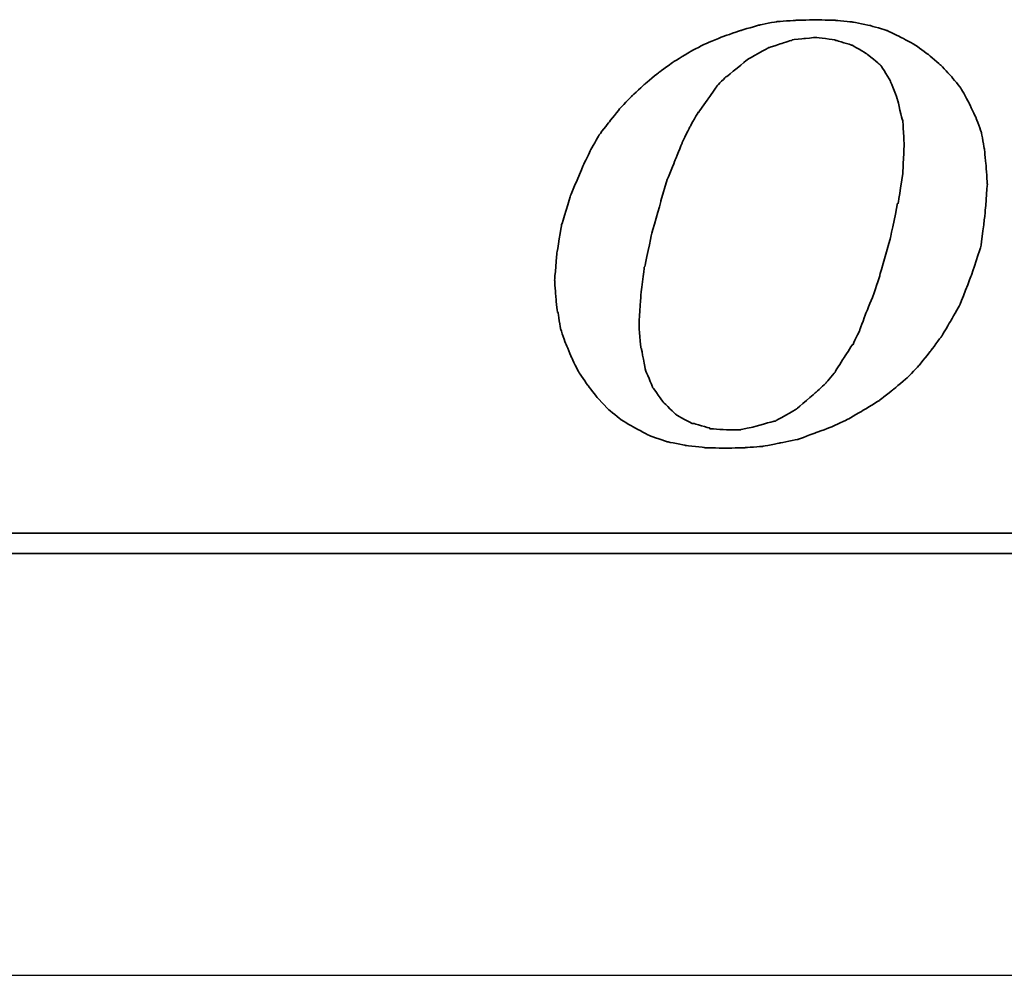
# Model space of a CAD drawing. Header units: millimetres. Extents: x 14 to 555, y 152 to 338.
# Tile 34 of 47: x 417 to 428, y 194 to 205. Entities that reach past the tile are written whole.
import ezdxf

# ---------------------------------------------------------------- set-up
doc = ezdxf.new("R2010")
doc.units = ezdxf.units.MM
doc.header["$LTSCALE"] = 0.15
for name, color, linetype in [('DIM', 4, 'CONTINUOUS'), ('layer 1', 7, 'CONTINUOUS'), ('OUT', 3, 'CONTINUOUS')]:
    doc.layers.add(name, color=color, linetype=linetype)

# ---------------------------------------------------------------- blocks, each defined once
blk = doc.blocks.new('TBI MOTION logo(完整正式版)')
at = {"layer": 'layer 1', "color": 22, "lineweight": 35}
for points, knots in [([(-11.34375, -6.98375), (-11.34375, -6.98375), (-10.91375, -7.43875), (-10.91375, -7.43875), (-10.91375, -7.43875), (-10.91375, -7.43875), (-10.38625, -7.87125), (-10.38625, -7.87125), (-10.38625, -7.87125), (-10.38625, -7.87125), (-9.81125, -8.20375), (-9.81125, -8.20375), (-9.81125, -8.20375), (-9.81125, -8.20375), (-9.21125, -8.51875), (-9.21125, -8.51875), (-9.21125, -8.51875), (-9.21125, -8.51875), (-8.51625, -8.75875), (-8.51625, -8.75875), (-8.51625, -8.75875), (-8.51625, -8.75875), (-7.77125, -8.90375), (-7.77125, -8.90375), (-7.77125, -8.90375), (-7.77125, -8.90375), (-6.97875, -8.99875), (-6.97875, -8.99875), (-6.97875, -8.99875), (-6.97875, -8.99875), (-6.14125, -9.02375), (-6.14125, -9.02375), (-6.14125, -9.02375), (-6.14125, -9.02375), (-5.37125, -8.99875), (-5.37125, -8.99875), (-5.37125, -8.99875), (-5.37125, -8.99875), (-4.65375, -8.94875), (-4.65375, -8.94875), (-4.65375, -8.94875), (-4.65375, -8.94875), (-3.93375, -8.80625), (-3.93375, -8.80625), (-3.93375, -8.80625), (-3.93375, -8.80625), (-3.21375, -8.66375), (-3.21375, -8.66375), (-3.21375, -8.66375), (-3.21375, -8.66375), (-2.49375, -8.39875), (-2.49375, -8.39875), (-2.49375, -8.39875), (-2.49375, -8.39875), (-1.79875, -8.13375), (-1.79875, -8.13375), (-1.79875, -8.13375), (-1.79875, -8.13375), (-1.17375, -7.84375), (-1.17375, -7.84375), (-1.17375, -7.84375), (-1.17375, -7.84375), (-0.52375, -7.46375), (-0.52375, -7.46375), (-0.52375, -7.46375), (-0.52375, -7.46375), (0.10124, -7.07875), (0.10124, -7.07875), (0.10124, -7.07875), (0.10124, -7.07875), (0.67625, -6.62375), (0.67625, -6.62375), (0.67625, -6.62375), (0.67625, -6.62375), (1.24874, -6.14375), (1.24874, -6.14375), (1.24874, -6.14375), (1.24874, -6.14375), (1.72874, -5.64125), (1.72874, -5.64125), (1.72874, -5.64125), (1.72874, -5.64125), (2.18624, -5.06375), (2.18624, -5.06375), (2.18624, -5.06375), (2.18624, -5.06375), (2.61625, -4.48874), (2.61625, -4.48874), (2.61625, -4.48874), (2.61625, -4.48874), (3.00125, -3.83874), (3.00125, -3.83874), (3.00125, -3.83874), (3.00125, -3.83874), (3.36124, -3.21374), (3.36124, -3.21374), (3.36124, -3.21374), (3.36124, -3.21374), (3.84374, -1.99125), (3.84374, -1.99125), (3.84374, -1.99125), (3.84374, -1.99125), (4.22625, -0.81875), (4.22625, -0.81875), (4.22625, -0.81875), (4.22625, -0.81875), (4.39125, 0.45624), (4.39125, 0.45624), (4.39125, 0.45624), (4.39125, 0.45624), (4.48874, 1.70124), (4.48874, 1.70124), (4.48874, 1.70124), (4.48874, 1.70124), (4.43874, 2.44625), (4.43874, 2.44625), (4.43874, 2.44625), (4.43874, 2.44625), (4.36874, 3.14125), (4.36874, 3.14125), (4.36874, 3.14125), (4.36874, 3.14125), (4.25125, 3.81125), (4.25125, 3.81125), (4.25125, 3.81125), (4.25125, 3.81125), (4.03124, 4.41125), (4.03124, 4.41125), (4.03124, 4.41125), (4.03124, 4.41125), (3.74374, 5.01125), (3.74374, 5.01125), (3.74374, 5.01125), (3.74374, 5.01125), (3.43124, 5.58875), (3.43124, 5.58875), (3.43124, 5.58875), (3.43124, 5.58875), (3.02625, 6.09125), (3.02625, 6.09125), (3.02625, 6.09125), (3.02625, 6.09125), (2.59374, 6.54875), (2.59374, 6.54875), (2.59374, 6.54875), (2.59374, 6.54875), (2.09124, 6.98125), (2.09124, 6.98125), (2.09124, 6.98125), (2.09124, 6.98125), (1.56124, 7.36625), (1.56124, 7.36625), (1.56124, 7.36625), (1.56124, 7.36625), (0.98624, 7.67625), (0.98624, 7.67625), (0.98624, 7.67625), (0.98624, 7.67625), (0.38624, 7.96375), (0.38624, 7.96375), (0.38624, 7.96375), (0.38624, 7.96375), (-0.25875, 8.15625), (-0.25875, 8.15625), (-0.25875, 8.15625), (-0.25875, 8.15625), (-0.98125, 8.30125), (-0.98125, 8.30125), (-0.98125, 8.30125), (-0.98125, 8.30125), (-1.70124, 8.37125), (-1.70124, 8.37125), (-1.70124, 8.37125), (-1.70124, 8.37125), (-2.49375, 8.39624), (-2.49375, 8.39624), (-2.49375, 8.39624), (-2.49375, 8.39624), (-3.28625, 8.37125), (-3.28625, 8.37125), (-3.28625, 8.37125), (-3.28625, 8.37125), (-4.05125, 8.32125), (-4.05125, 8.32125), (-4.05125, 8.32125), (-4.05125, 8.32125), (-4.77375, 8.18125), (-4.77375, 8.18125), (-4.77375, 8.18125), (-4.77375, 8.18125), (-5.51625, 7.96375), (-5.51625, 7.96375), (-5.51625, 7.96375), (-5.51625, 7.96375), (-6.21125, 7.72625), (-6.21125, 7.72625), (-6.21125, 7.72625), (-6.21125, 7.72625), (-6.92875, 7.43625), (-6.92875, 7.43625), (-6.92875, 7.43625), (-6.92875, 7.43625), (-7.57875, 7.10125), (-7.57875, 7.10125), (-7.57875, 7.10125), (-7.57875, 7.10125), (-8.24875, 6.69125), (-8.24875, 6.69125), (-8.24875, 6.69125), (-8.24875, 6.69125), (-8.84875, 6.26125), (-8.84875, 6.26125), (-8.84875, 6.26125), (-8.84875, 6.26125), (-9.42625, 5.78125), (-9.42625, 5.78125), (-9.42625, 5.78125), (-9.42625, 5.78125), (-9.95375, 5.30125), (-9.95375, 5.30125), (-9.95375, 5.30125), (-9.95375, 5.30125), (-10.43375, 4.79624), (-10.43375, 4.79624), (-10.43375, 4.79624), (-10.43375, 4.79624), (-10.88875, 4.22125), (-10.88875, 4.22125), (-10.88875, 4.22125), (-10.88875, 4.22125), (-11.29875, 3.69375), (-11.29875, 3.69375), (-11.29875, 3.69375), (-11.29875, 3.69375), (-11.63375, 3.09125), (-11.63375, 3.09125), (-11.63375, 3.09125), (-11.63375, 3.09125), (-11.91875, 2.49625), (-11.91875, 2.49625), (-11.91875, 2.49625), (-11.91875, 2.49625), (-12.44875, 1.24625), (-12.44875, 1.24625), (-12.44875, 1.24625), (-12.44875, 1.24625), (-12.80875, 0.06874), (-12.80875, 0.06874), (-12.80875, 0.06874), (-12.80875, 0.06874), (-12.99875, -1.07875), (-12.99875, -1.07875), (-12.99875, -1.07875), (-12.99875, -1.07875), (-13.09375, -2.18375), (-13.09375, -2.18375), (-13.09375, -2.18375), (-13.09375, -2.18375), (-13.04875, -2.85375), (-13.04875, -2.85375), (-13.04875, -2.85375), (-13.04875, -2.85375), (-12.97375, -3.50375), (-12.97375, -3.50375), (-12.97375, -3.50375), (-12.97375, -3.50375), (-12.95375, -3.50375), (-12.95375, -3.50375), (-12.95375, -3.50375), (-12.95375, -3.50375), (-12.85375, -4.17375), (-12.85375, -4.17375), (-12.85375, -4.17375), (-12.85375, -4.17375), (-12.63875, -4.77624), (-12.63875, -4.77624), (-12.63875, -4.77624), (-12.63875, -4.77624), (-12.39875, -5.35125), (-12.39875, -5.35125), (-12.39875, -5.35125), (-12.39875, -5.35125), (-12.11375, -5.92875), (-12.11375, -5.92875), (-12.11375, -5.92875), (-12.11375, -5.92875), (-11.75375, -6.45375), (-11.75375, -6.45375), (-11.75375, -6.45375), (-11.75375, -6.45375), (-11.34375, -6.98375), (-11.34375, -6.98375)], [0, 0, 0, 0, 0.01369863, 0.01369863, 0.01369863, 0.01369864, 0.02739726, 0.02739726, 0.02739726, 0.02739727, 0.04109589, 0.04109589, 0.04109589, 0.0410959, 0.05479452, 0.05479452, 0.05479452, 0.05479453, 0.06849315, 0.06849315, 0.06849315, 0.06849316, 0.08219178, 0.08219178, 0.08219178, 0.08219179, 0.09589041, 0.09589041, 0.09589041, 0.09589042, 0.10958904, 0.10958904, 0.10958904, 0.10958905, 0.12328767, 0.12328767, 0.12328767, 0.12328768, 0.1369863, 0.1369863, 0.1369863, 0.13698631, 0.15068493, 0.15068493, 0.15068493, 0.15068494, 0.16438356, 0.16438356, 0.16438356, 0.16438357, 0.17808219, 0.17808219, 0.17808219, 0.1780822, 0.19178082, 0.19178082, 0.19178082, 0.19178083, 0.20547945, 0.20547945, 0.20547945, 0.20547946, 0.21917808, 0.21917808, 0.21917808, 0.21917809, 0.23287671, 0.23287671, 0.23287671, 0.23287672, 0.24657534, 0.24657534, 0.24657534, 0.24657535, 0.26027397, 0.26027397, 0.26027397, 0.26027398, 0.2739726, 0.2739726, 0.2739726, 0.27397261, 0.28767123, 0.28767123, 0.28767123, 0.28767124, 0.30136986, 0.30136986, 0.30136986, 0.30136987, 0.31506849, 0.31506849, 0.31506849, 0.3150685, 0.32876712, 0.32876712, 0.32876712, 0.32876713, 0.34246575, 0.34246575, 0.34246575, 0.34246576, 0.35616438, 0.35616438, 0.35616438, 0.35616439, 0.36986301, 0.36986301, 0.36986301, 0.36986302, 0.38356164, 0.38356164, 0.38356164, 0.38356165, 0.39726027, 0.39726027, 0.39726027, 0.39726028, 0.4109589, 0.4109589, 0.4109589, 0.41095891, 0.42465753, 0.42465753, 0.42465753, 0.42465754, 0.43835616, 0.43835616, 0.43835616, 0.43835617, 0.45205479, 0.45205479, 0.45205479, 0.4520548, 0.46575342, 0.46575342, 0.46575342, 0.46575343, 0.47945205, 0.47945205, 0.47945205, 0.47945206, 0.49315068, 0.49315068, 0.49315068, 0.49315069, 0.50684932, 0.50684932, 0.50684932, 0.50684933, 0.52054795, 0.52054795, 0.52054795, 0.52054796, 0.53424658, 0.53424658, 0.53424658, 0.53424659, 0.54794521, 0.54794521, 0.54794521, 0.54794522, 0.56164384, 0.56164384, 0.56164384, 0.56164385, 0.57534247, 0.57534247, 0.57534247, 0.57534248, 0.5890411, 0.5890411, 0.5890411, 0.58904111, 0.60273973, 0.60273973, 0.60273973, 0.60273974, 0.61643836, 0.61643836, 0.61643836, 0.61643837, 0.63013699, 0.63013699, 0.63013699, 0.630137, 0.64383562, 0.64383562, 0.64383562, 0.64383563, 0.65753425, 0.65753425, 0.65753425, 0.65753426, 0.67123288, 0.67123288, 0.67123288, 0.67123289, 0.68493151, 0.68493151, 0.68493151, 0.68493152, 0.69863014, 0.69863014, 0.69863014, 0.69863015, 0.71232877, 0.71232877, 0.71232877, 0.71232878, 0.7260274, 0.7260274, 0.7260274, 0.72602741, 0.73972603, 0.73972603, 0.73972603, 0.73972604, 0.75342466, 0.75342466, 0.75342466, 0.75342467, 0.76712329, 0.76712329, 0.76712329, 0.7671233, 0.78082192, 0.78082192, 0.78082192, 0.78082193, 0.79452055, 0.79452055, 0.79452055, 0.79452056, 0.80821918, 0.80821918, 0.80821918, 0.80821919, 0.82191781, 0.82191781, 0.82191781, 0.82191782, 0.83561644, 0.83561644, 0.83561644, 0.83561645, 0.84931507, 0.84931507, 0.84931507, 0.84931508, 0.8630137, 0.8630137, 0.8630137, 0.86301371, 0.87671233, 0.87671233, 0.87671233, 0.87671234, 0.89041096, 0.89041096, 0.89041096, 0.89041097, 0.90410959, 0.90410959, 0.90410959, 0.9041096, 0.91780822, 0.91780822, 0.91780822, 0.91780823, 0.93150685, 0.93150685, 0.93150685, 0.93150686, 0.94520548, 0.94520548, 0.94520548, 0.94520549, 0.95890411, 0.95890411, 0.95890411, 0.95890412, 0.97260274, 0.97260274, 0.97260274, 0.97260275, 0.98630137, 0.98630137, 0.98630137, 0.98630138, 1, 1, 1, 1]), ([(-8.77875, 1.03124), (-8.77875, 1.03124), (-8.51625, 1.89625), (-8.51625, 1.89625), (-8.51625, 1.89625), (-8.51625, 1.89625), (-8.20375, 2.66375), (-8.20375, 2.66375), (-8.20375, 2.66375), (-8.20375, 2.66375), (-7.91625, 3.38125), (-7.91625, 3.38125), (-7.91625, 3.38125), (-7.91625, 3.38125), (-7.91625, 3.40624), (-7.91625, 3.40624), (-7.91625, 3.40624), (-7.91625, 3.40624), (-7.57875, 4.07624), (-7.57875, 4.07624), (-7.57875, 4.07624), (-7.57875, 4.07624), (-7.24375, 4.65125), (-7.24375, 4.65125), (-7.24375, 4.65125), (-7.24375, 4.65125), (-7.21875, 4.65125), (-7.21875, 4.65125), (-7.21875, 4.65125), (-7.21875, 4.65125), (-7.21875, 4.67624), (-7.21875, 4.67624), (-7.21875, 4.67624), (-7.21875, 4.67624), (-6.83625, 5.20375), (-6.83625, 5.20375), (-6.83625, 5.20375), (-6.83625, 5.20375), (-6.49875, 5.68625), (-6.49875, 5.68625), (-6.49875, 5.68625), (-6.49875, 5.68625), (-6.49875, 5.70625), (-6.49875, 5.70625), (-6.49875, 5.70625), (-6.49875, 5.70625), (-6.11625, 6.09125), (-6.11625, 6.09125), (-6.11625, 6.09125), (-6.11625, 6.09125), (-6.09125, 6.09125), (-6.09125, 6.09125), (-6.09125, 6.09125), (-6.09125, 6.09125), (-5.27375, 6.76625), (-5.27375, 6.76625), (-5.27375, 6.76625), (-5.27375, 6.76625), (-5.24875, 6.76625), (-5.24875, 6.76625), (-5.24875, 6.76625), (-5.24875, 6.76625), (-5.24875, 6.78625), (-5.24875, 6.78625), (-5.24875, 6.78625), (-5.24875, 6.78625), (-4.38875, 7.26624), (-4.38875, 7.26624), (-4.38875, 7.26624), (-4.38875, 7.26624), (-4.36125, 7.26624), (-4.36125, 7.26624), (-4.36125, 7.26624), (-4.36125, 7.26624), (-3.93375, 7.41125), (-3.93375, 7.41125), (-3.93375, 7.41125), (-3.93375, 7.41125), (-3.47375, 7.55625), (-3.47375, 7.55625), (-3.47375, 7.55625), (-3.47375, 7.55625), (-3.45375, 7.55625), (-3.45375, 7.55625), (-3.45375, 7.55625), (-3.45375, 7.55625), (-3.42875, 7.58124), (-3.42875, 7.58124), (-3.42875, 7.58124), (-3.42875, 7.58124), (-2.97375, 7.62625), (-2.97375, 7.62625), (-2.97375, 7.62625), (-2.97375, 7.62625), (-2.49375, 7.67625), (-2.49375, 7.67625), (-2.49375, 7.67625), (-2.49375, 7.67625), (-2.46875, 7.67625), (-2.46875, 7.67625), (-2.46875, 7.67625), (-2.46875, 7.67625), (-1.70124, 7.58124), (-1.70124, 7.58124), (-1.70124, 7.58124), (-1.70124, 7.58124), (-1.67875, 7.55625), (-1.67875, 7.55625), (-1.67875, 7.55625), (-1.67875, 7.55625), (-1.65375, 7.55625), (-1.65375, 7.55625), (-1.65375, 7.55625), (-1.65375, 7.55625), (-1.03125, 7.36625), (-1.03125, 7.36625), (-1.03125, 7.36625), (-1.03125, 7.36625), (-1.00625, 7.36625), (-1.00625, 7.36625), (-1.00625, 7.36625), (-1.00625, 7.36625), (-0.43124, 7.02624), (-0.43124, 7.02624), (-0.43124, 7.02624), (-0.43124, 7.02624), (-0.40625, 7.00624), (-0.40625, 7.00624), (-0.40625, 7.00624), (-0.40625, 7.00624), (0.12124, 6.57124), (0.12124, 6.57124), (0.12124, 6.57124), (0.12124, 6.57124), (0.14624, 6.54875), (0.14624, 6.54875), (0.14624, 6.54875), (0.14624, 6.54875), (0.17124, 6.52375), (0.17124, 6.52375), (0.17124, 6.52375), (0.17124, 6.52375), (0.55625, 5.89875), (0.55625, 5.89875), (0.55625, 5.89875), (0.55625, 5.89875), (0.55625, 5.87625), (0.55625, 5.87625), (0.55625, 5.87625), (0.55625, 5.87625), (0.84124, 5.15625), (0.84124, 5.15625), (0.84124, 5.15625), (0.84124, 5.15625), (0.84124, 5.13125), (0.84124, 5.13125), (0.84124, 5.13125), (0.84124, 5.13125), (1.03624, 4.31875), (1.03624, 4.31875), (1.03624, 4.31875), (1.03624, 4.31875), (1.05624, 4.31875), (1.05624, 4.31875), (1.05624, 4.31875), (1.05624, 4.31875), (1.05624, 4.29125), (1.05624, 4.29125), (1.05624, 4.29125), (1.05624, 4.29125), (1.10625, 3.33125), (1.10625, 3.33125), (1.10625, 3.33125), (1.10625, 3.33125), (1.10625, 3.30875), (1.10625, 3.30875), (1.10625, 3.30875), (1.10625, 3.30875), (1.05624, 2.20624), (1.05624, 2.20624), (1.05624, 2.20624), (1.05624, 2.20624), (1.05624, 2.18124), (1.05624, 2.18124), (1.05624, 2.18124), (1.05624, 2.18124), (0.86624, 0.93624), (0.86624, 0.93624), (0.86624, 0.93624), (0.86624, 0.93624), (0.84124, 0.93624), (0.84124, 0.93624), (0.84124, 0.93624), (0.84124, 0.93624), (0.55625, -0.45874), (0.55625, -0.45874), (0.55625, -0.45874), (0.55625, -0.45874), (0.12124, -1.99125), (0.12124, -1.99125), (0.12124, -1.99125), (0.12124, -1.99125), (0.12124, -2.01874), (0.12124, -2.01874), (0.12124, -2.01874), (0.12124, -2.01874), (-0.13874, -2.78375), (-0.13874, -2.78375), (-0.13874, -2.78375), (-0.13874, -2.78375), (-0.43124, -3.50375), (-0.43124, -3.50375), (-0.43124, -3.50375), (-0.43124, -3.50375), (-0.69375, -4.19875), (-0.69375, -4.19875), (-0.69375, -4.19875), (-0.69375, -4.19875), (-0.69375, -4.22375), (-0.69375, -4.22375), (-0.69375, -4.22375), (-0.69375, -4.22375), (-0.98125, -4.82374), (-0.98125, -4.82374), (-0.98125, -4.82374), (-0.98125, -4.82374), (-1.00625, -4.82374), (-1.00625, -4.82374), (-1.00625, -4.82374), (-1.00625, -4.82374), (-1.33875, -5.35125), (-1.33875, -5.35125), (-1.33875, -5.35125), (-1.33875, -5.35125), (-1.67875, -5.87875), (-1.67875, -5.87875), (-1.67875, -5.87875), (-1.67875, -5.87875), (-1.67875, -5.90375), (-1.67875, -5.90375), (-1.67875, -5.90375), (-1.67875, -5.90375), (-2.05875, -6.35875), (-2.05875, -6.35875), (-2.05875, -6.35875), (-2.05875, -6.35875), (-2.08375, -6.38375), (-2.08375, -6.38375), (-2.08375, -6.38375), (-2.08375, -6.38375), (-2.46875, -6.74375), (-2.46875, -6.74375), (-2.46875, -6.74375), (-2.46875, -6.74375), (-3.25875, -7.41625), (-3.25875, -7.41625), (-3.25875, -7.41625), (-3.25875, -7.41625), (-3.28625, -7.43875), (-3.28625, -7.43875), (-3.28625, -7.43875), (-3.28625, -7.43875), (-4.12375, -7.91875), (-4.12375, -7.91875), (-4.12375, -7.91875), (-4.12375, -7.91875), (-4.14875, -7.91875), (-4.14875, -7.91875), (-4.14875, -7.91875), (-4.14875, -7.91875), (-4.17125, -7.91875), (-4.17125, -7.91875), (-4.17125, -7.91875), (-4.17125, -7.91875), (-5.03375, -8.15875), (-5.03375, -8.15875), (-5.03375, -8.15875), (-5.03375, -8.15875), (-5.51625, -8.25625), (-5.51625, -8.25625), (-5.51625, -8.25625), (-5.51625, -8.25625), (-5.54125, -8.27875), (-5.54125, -8.27875), (-5.54125, -8.27875), (-5.54125, -8.27875), (-5.56375, -8.27875), (-5.56375, -8.27875), (-5.56375, -8.27875), (-5.56375, -8.27875), (-5.99625, -8.27875), (-5.99625, -8.27875), (-5.99625, -8.27875), (-5.99625, -8.27875), (-6.76375, -8.23125), (-6.76375, -8.23125), (-6.76375, -8.23125), (-6.76375, -8.23125), (-6.78875, -8.23125), (-6.78875, -8.23125), (-6.78875, -8.23125), (-6.78875, -8.23125), (-6.78875, -8.20375), (-6.78875, -8.20375), (-6.78875, -8.20375), (-6.78875, -8.20375), (-7.45875, -8.01375), (-7.45875, -8.01375), (-7.45875, -8.01375), (-7.45875, -8.01375), (-7.48375, -8.01375), (-7.48375, -8.01375), (-7.48375, -8.01375), (-7.48375, -8.01375), (-7.50875, -8.01375), (-7.50875, -8.01375), (-7.50875, -8.01375), (-7.50875, -8.01375), (-8.13125, -7.67875), (-8.13125, -7.67875), (-8.13125, -7.67875), (-8.13125, -7.67875), (-8.15625, -7.65375), (-8.15625, -7.65375), (-8.15625, -7.65375), (-8.15625, -7.65375), (-8.65875, -7.17375), (-8.65875, -7.17375), (-8.65875, -7.17375), (-8.65875, -7.17375), (-8.68375, -7.14875), (-8.68375, -7.14875), (-8.68375, -7.14875), (-8.68375, -7.14875), (-9.08875, -6.57375), (-9.08875, -6.57375), (-9.08875, -6.57375), (-9.08875, -6.57375), (-9.11375, -6.54875), (-9.11375, -6.54875), (-9.11375, -6.54875), (-9.11375, -6.54875), (-9.11375, -6.52875), (-9.11375, -6.52875), (-9.11375, -6.52875), (-9.11375, -6.52875), (-9.40375, -5.85375), (-9.40375, -5.85375), (-9.40375, -5.85375), (-9.40375, -5.85375), (-9.40375, -5.82875), (-9.40375, -5.82875), (-9.40375, -5.82875), (-9.40375, -5.82875), (-9.56875, -4.96875), (-9.56875, -4.96875), (-9.56875, -4.96875), (-9.56875, -4.96875), (-9.59375, -4.94375), (-9.59375, -4.94375), (-9.59375, -4.94375), (-9.59375, -4.94375), (-9.66375, -4.03375), (-9.66375, -4.03375), (-9.66375, -4.03375), (-9.66375, -4.03375), (-9.66375, -4.00875), (-9.66375, -4.00875), (-9.66375, -4.00875), (-9.66375, -4.00875), (-9.59375, -2.85375), (-9.59375, -2.85375), (-9.59375, -2.85375), (-9.59375, -2.85375), (-9.45125, -1.65875), (-9.45125, -1.65875), (-9.45125, -1.65875), (-9.45125, -1.65875), (-9.42625, -1.63375), (-9.42625, -1.63375), (-9.42625, -1.63375), (-9.42625, -1.63375), (-9.16125, -0.33875), (-9.16125, -0.33875), (-9.16125, -0.33875), (-9.16125, -0.33875), (-8.77875, 1.00624), (-8.77875, 1.00624), (-8.77875, 1.00624), (-8.77875, 1.00624), (-8.77875, 1.03124), (-8.77875, 1.03124)], [0, 0, 0, 0, 0.01020408, 0.01020408, 0.01020408, 0.01020409, 0.02040816, 0.02040816, 0.02040816, 0.02040817, 0.03061224, 0.03061224, 0.03061224, 0.03061225, 0.04081633, 0.04081633, 0.04081633, 0.04081634, 0.05102041, 0.05102041, 0.05102041, 0.05102042, 0.06122449, 0.06122449, 0.06122449, 0.0612245, 0.07142857, 0.07142857, 0.07142857, 0.07142858, 0.08163265, 0.08163265, 0.08163265, 0.08163266, 0.09183673, 0.09183673, 0.09183673, 0.09183674, 0.10204082, 0.10204082, 0.10204082, 0.10204083, 0.1122449, 0.1122449, 0.1122449, 0.11224491, 0.12244898, 0.12244898, 0.12244898, 0.12244899, 0.13265306, 0.13265306, 0.13265306, 0.13265307, 0.14285714, 0.14285714, 0.14285714, 0.14285715, 0.15306122, 0.15306122, 0.15306122, 0.15306123, 0.16326531, 0.16326531, 0.16326531, 0.16326532, 0.17346939, 0.17346939, 0.17346939, 0.1734694, 0.18367347, 0.18367347, 0.18367347, 0.18367348, 0.19387755, 0.19387755, 0.19387755, 0.19387756, 0.20408163, 0.20408163, 0.20408163, 0.20408164, 0.21428571, 0.21428571, 0.21428571, 0.21428572, 0.2244898, 0.2244898, 0.2244898, 0.22448981, 0.23469388, 0.23469388, 0.23469388, 0.23469389, 0.24489796, 0.24489796, 0.24489796, 0.24489797, 0.25510204, 0.25510204, 0.25510204, 0.25510205, 0.26530612, 0.26530612, 0.26530612, 0.26530613, 0.2755102, 0.2755102, 0.2755102, 0.27551021, 0.28571429, 0.28571429, 0.28571429, 0.2857143, 0.29591837, 0.29591837, 0.29591837, 0.29591838, 0.30612245, 0.30612245, 0.30612245, 0.30612246, 0.31632653, 0.31632653, 0.31632653, 0.31632654, 0.32653061, 0.32653061, 0.32653061, 0.32653062, 0.33673469, 0.33673469, 0.33673469, 0.3367347, 0.34693878, 0.34693878, 0.34693878, 0.34693879, 0.35714286, 0.35714286, 0.35714286, 0.35714287, 0.36734694, 0.36734694, 0.36734694, 0.36734695, 0.37755102, 0.37755102, 0.37755102, 0.37755103, 0.3877551, 0.3877551, 0.3877551, 0.38775511, 0.39795918, 0.39795918, 0.39795918, 0.39795919, 0.40816327, 0.40816327, 0.40816327, 0.40816328, 0.41836735, 0.41836735, 0.41836735, 0.41836736, 0.42857143, 0.42857143, 0.42857143, 0.42857144, 0.43877551, 0.43877551, 0.43877551, 0.43877552, 0.44897959, 0.44897959, 0.44897959, 0.4489796, 0.45918367, 0.45918367, 0.45918367, 0.45918368, 0.46938776, 0.46938776, 0.46938776, 0.46938777, 0.47959184, 0.47959184, 0.47959184, 0.47959185, 0.48979592, 0.48979592, 0.48979592, 0.48979593, 0.5, 0.5, 0.5, 0.50000001, 0.51020408, 0.51020408, 0.51020408, 0.51020409, 0.52040816, 0.52040816, 0.52040816, 0.52040817, 0.53061224, 0.53061224, 0.53061224, 0.53061225, 0.54081633, 0.54081633, 0.54081633, 0.54081634, 0.55102041, 0.55102041, 0.55102041, 0.55102042, 0.56122449, 0.56122449, 0.56122449, 0.5612245, 0.57142857, 0.57142857, 0.57142857, 0.57142858, 0.58163265, 0.58163265, 0.58163265, 0.58163266, 0.59183673, 0.59183673, 0.59183673, 0.59183674, 0.60204082, 0.60204082, 0.60204082, 0.60204083, 0.6122449, 0.6122449, 0.6122449, 0.61224491, 0.62244898, 0.62244898, 0.62244898, 0.62244899, 0.63265306, 0.63265306, 0.63265306, 0.63265307, 0.64285714, 0.64285714, 0.64285714, 0.64285715, 0.65306122, 0.65306122, 0.65306122, 0.65306123, 0.66326531, 0.66326531, 0.66326531, 0.66326532, 0.67346939, 0.67346939, 0.67346939, 0.6734694, 0.68367347, 0.68367347, 0.68367347, 0.68367348, 0.69387755, 0.69387755, 0.69387755, 0.69387756, 0.70408163, 0.70408163, 0.70408163, 0.70408164, 0.71428571, 0.71428571, 0.71428571, 0.71428572, 0.7244898, 0.7244898, 0.7244898, 0.72448981, 0.73469388, 0.73469388, 0.73469388, 0.73469389, 0.74489796, 0.74489796, 0.74489796, 0.74489797, 0.75510204, 0.75510204, 0.75510204, 0.75510205, 0.76530612, 0.76530612, 0.76530612, 0.76530613, 0.7755102, 0.7755102, 0.7755102, 0.77551021, 0.78571429, 0.78571429, 0.78571429, 0.7857143, 0.79591837, 0.79591837, 0.79591837, 0.79591838, 0.80612245, 0.80612245, 0.80612245, 0.80612246, 0.81632653, 0.81632653, 0.81632653, 0.81632654, 0.82653061, 0.82653061, 0.82653061, 0.82653062, 0.83673469, 0.83673469, 0.83673469, 0.8367347, 0.84693878, 0.84693878, 0.84693878, 0.84693879, 0.85714286, 0.85714286, 0.85714286, 0.85714287, 0.86734694, 0.86734694, 0.86734694, 0.86734695, 0.87755102, 0.87755102, 0.87755102, 0.87755103, 0.8877551, 0.8877551, 0.8877551, 0.88775511, 0.89795918, 0.89795918, 0.89795918, 0.89795919, 0.90816327, 0.90816327, 0.90816327, 0.90816328, 0.91836735, 0.91836735, 0.91836735, 0.91836736, 0.92857143, 0.92857143, 0.92857143, 0.92857144, 0.93877551, 0.93877551, 0.93877551, 0.93877552, 0.94897959, 0.94897959, 0.94897959, 0.9489796, 0.95918367, 0.95918367, 0.95918367, 0.95918368, 0.96938776, 0.96938776, 0.96938776, 0.96938777, 0.97959184, 0.97959184, 0.97959184, 0.97959185, 0.98979592, 0.98979592, 0.98979592, 0.98979593, 1, 1, 1, 1]), ([(75.90875, -9.47875), (75.90875, -9.47875), (75.90875, -12.28625), (75.90875, -12.28625), (75.90875, -12.28625), (75.90875, -12.28625), (75.90875, -12.47875), (75.90875, -12.47875), (75.90875, -12.47875), (75.90875, -12.47875), (75.71625, -12.47875), (75.71625, -12.47875), (75.71625, -12.47875), (75.71625, -12.47875), (-88.32875, -12.47875), (-88.32875, -12.47875), (-88.32875, -12.47875), (-88.32875, -12.47875), (-88.32875, -13.29375), (-88.32875, -13.29375), (-88.32875, -13.29375), (-88.32875, -13.29375), (82.89125, -13.29375), (82.89125, -13.29375), (82.89125, -13.29375), (82.89125, -13.29375), (75.90875, -9.47875), (75.90875, -9.47875)], [0, 0, 0, 0, 0.14285714, 0.14285714, 0.14285714, 0.14285715, 0.28571429, 0.28571429, 0.28571429, 0.2857143, 0.42857143, 0.42857143, 0.42857143, 0.42857144, 0.57142857, 0.57142857, 0.57142857, 0.57142858, 0.71428571, 0.71428571, 0.71428571, 0.71428572, 0.85714286, 0.85714286, 0.85714286, 0.85714287, 1, 1, 1, 1])]:
    blk.add_open_spline(points, degree=3, knots=knots, dxfattribs=at)

msp = doc.modelspace()

# ---------------------------------------------------------------- linework, layer by layer
at = {"layer": 'OUT', "color": 0}
msp.add_line((382.078, 194.434), (454.078, 194.434), dxfattribs=at)

# ---------------------------------------------------------------- block references
at = {"layer": 'DIM', "color": 7, "xscale": 0.2606204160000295, "yscale": 0.2606204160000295, "zscale": 0.2606204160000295}
msp.add_blockref('TBI MOTION logo(完整正式版)', (426.504, 202.368), dxfattribs=at)

doc.saveas('drawing.dxf')
